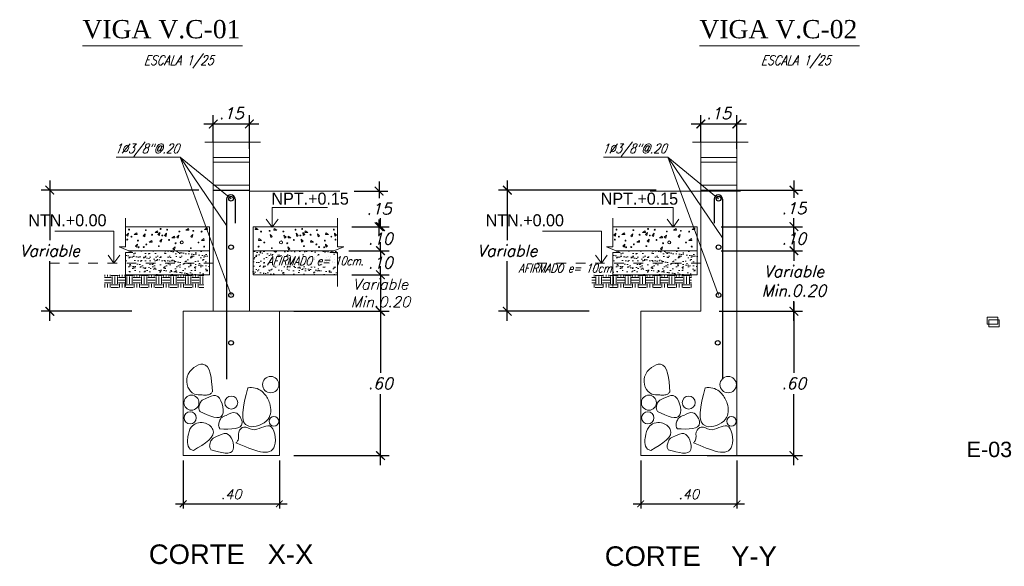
# Model space of a CAD drawing. Header units: metres. Extents: x -11 to 490, y -19 to 215.
# Tile 21 of 73: x 9.04 to 19.28, y 11.69 to 17.38. Entities that reach past the tile are written whole.
import ezdxf
from ezdxf.enums import TextEntityAlignment as Align

# ---------------------------------------------------------------- set-up
doc = ezdxf.new("R2010")
doc.units = ezdxf.units.M
doc.linetypes.add('CONTINUA', pattern=[0])
doc.linetypes.add('HIDDEN', pattern=[0.375, 0.25, -0.125])
for name, color, linetype in [('Cimentación Corte', 2, 'Continuous'), ('TEXTOS-CHICOS-03', 3, 'Continuous'), ('VIGAS', 2, 'Continuous'), ('VPORTS', 7, 'Continuous')]:
    doc.layers.add(name, color=color, linetype=linetype)
for name, color, linetype, lineweight in [('COTAS', 9, 'Continuous', 13), ('LAYER2', 1, 'Continuous', 20), ('MURO OK', 5, 'Continuous', 80), ('PLUMA1', 7, 'Continuous', 0), ('TEXTO', 14, 'Continuous', 40), ('Textos', 7, 'Continuous', 0)]:
    doc.layers.add(name, color=color, linetype=linetype, lineweight=lineweight)
doc.styles.add('ARIAL', font='arial.ttf', dxfattribs={"width": 0.95})
doc.styles.add('DUTCH801XBDBT', font='dutcheb.ttf')
doc.styles.add('S', font='romans.shx', dxfattribs={"oblique": 15})
doc.styles.add('STYLE5', font='romans.shx', dxfattribs={"width": 0.8})
doc.styles.add('TECHNICLIGHT', font='tel_____.pfb')
doc.dimstyles.new('1-25', dxfattribs={"dimtxt": 0.08, "dimasz": 0.09, "dimexe": 0.09, "dimexo": 0.15, "dimgap": 0.05, "dimtad": 1, "dimtih": 1, "dimtoh": 1, "dimlfac": 0.4, "dimzin": 4, "dimdsep": 46, "dimtxsty": 'S', "dimblk1": 'OBLIQUE', "dimblk2": 'OBLIQUE', "dimsah": 1, "dimcen": 0.06, "dimdle": 0.1, "dimclrd": 1, "dimclre": 1, "dimclrt": 3, "dimadec": 0, "dimazin": 0, "dimtfac": 1, "dimtix": 1, "dimtmove": 0, "dimatfit": 3, "dimldrblk": 'OBLIQUE', "dimfxl": 1, "dimtolj": 1, "dimtzin": 0, "dimarcsym": 0})
pattern_1 = [(0, (-413.602, -124.50083), (0.0762, 0.0762), [0.0762, -0.0762]), (0, (-413.602, -124.47226), (0.0762, 0.0762), [0.0762, -0.0762]), (0, (-413.602, -124.44368), (0.0762, 0.0762), [0.0762, -0.0762]), (90, (-413.59248, -124.43416), (-0.0762, 0.0762), [0.0762, -0.0762]), (90, (-413.5639, -124.43416), (-0.0762, 0.0762), [0.0762, -0.0762]), (90, (-413.53533, -124.43416), (-0.0762, 0.0762), [0.0762, -0.0762])]

# ---------------------------------------------------------------- blocks, each defined once
blk = doc.blocks.new('_ARCHTICK')
at = {"color": 0, "linetype": 'ByBlock', "const_width": 0.15}
blk.add_lwpolyline([(-0.5, -0.5), (0.5, 0.5)], dxfattribs=at)
blk = doc.blocks.new('*D448')
at = {"layer": 'COTAS', "color": 1, "lineweight": -2, "ltscale": 0.02, "transparency": 16777216}
for p, q in [((11.055, 16.106), (11.055, 16.384)), ((11.43, 16.036), (11.43, 16.384)), ((10.955, 16.294), (11.53, 16.294))]:
    blk.add_line(p, q, dxfattribs=at)
at = {"layer": 'Defpoints', "color": 0, "lineweight": 5, "ltscale": 0.02, "transparency": 16777216}
for p in [(11.43, 16.294), (11.055, 15.956), (11.43, 15.886)]:
    blk.add_point(p, dxfattribs=at)
at = {"layer": 'COTAS', "color": 1, "lineweight": -2, "ltscale": 0.02, "transparency": 16777216, "xscale": 0.09, "yscale": 0.09, "zscale": 0.09, "rotation": 180}
blk.add_blockref('_ARCHTICK', (11.055, 16.294), dxfattribs=at)
at = {"layer": 'COTAS', "color": 1, "lineweight": -2, "ltscale": 0.02, "transparency": 16777216, "xscale": 0.09, "yscale": 0.09, "zscale": 0.09}
blk.add_blockref('_ARCHTICK', (11.43, 16.294), dxfattribs=at)
at = {"layer": 'COTAS', "color": 3, "ltscale": 0.02, "transparency": 16777216, "insert": (11.242, 16.404), "char_height": 0.12, "attachment_point": 5, "style": 'S'}
blk.add_mtext('\\A1;.15', dxfattribs=at)
blk = doc.blocks.new('_Oblique')
at = {"color": 0, "linetype": 'ByBlock', "lineweight": -2}
blk.add_line((-0.5, -0.5), (0.5, 0.5), dxfattribs=at)
blk = doc.blocks.new('*D449')
at = {"layer": 'COTAS', "color": 1, "lineweight": -2, "ltscale": 0.02, "transparency": 16777216}
for p, q in [((10.742, 12.796), (10.742, 12.294)), ((11.742, 12.796), (11.742, 12.294)), ((10.662, 12.344), (11.822, 12.344))]:
    blk.add_line(p, q, dxfattribs=at)
at = {"layer": 'Defpoints', "color": 0, "lineweight": 5, "ltscale": 0.02, "transparency": 16777216}
for p in [(10.742, 12.846), (11.742, 12.846), (11.742, 12.344)]:
    blk.add_point(p, dxfattribs=at)
at = {"layer": 'COTAS', "color": 1, "lineweight": -2, "ltscale": 0.02, "transparency": 16777216, "xscale": 0.07, "yscale": 0.07, "zscale": 0.07, "rotation": 180}
blk.add_blockref('_ARCHTICK', (10.742, 12.344), dxfattribs=at)
at = {"layer": 'COTAS', "color": 1, "lineweight": -2, "ltscale": 0.02, "transparency": 16777216, "xscale": 0.07, "yscale": 0.07, "zscale": 0.07}
blk.add_blockref('_ARCHTICK', (11.742, 12.344), dxfattribs=at)
at = {"layer": 'COTAS', "color": 3, "ltscale": 0.02, "transparency": 16777216, "insert": (11.242, 12.444), "char_height": 0.1, "attachment_point": 5, "style": 'S'}
blk.add_mtext('\\A1;.40', dxfattribs=at)
blk = doc.blocks.new('*D450')
at = {"layer": 'COTAS', "color": 1, "lineweight": -2, "ltscale": 0.02, "transparency": 16777216}
for p, q in [((9.355, 15.706), (9.355, 15.086)), ((10.905, 15.606), (9.265, 15.606)), ((9.355, 14.246), (9.355, 14.866)), ((10.208, 14.346), (9.265, 14.346))]:
    blk.add_line(p, q, dxfattribs=at)
at = {"layer": 'Defpoints', "color": 0, "lineweight": 5, "ltscale": 0.02, "transparency": 16777216}
for p in [(11.055, 15.606), (9.355, 14.346), (10.358, 14.346)]:
    blk.add_point(p, dxfattribs=at)
at = {"layer": 'COTAS', "color": 1, "lineweight": -2, "ltscale": 0.02, "transparency": 16777216, "xscale": 0.09, "yscale": 0.09, "zscale": 0.09}
for p, rotation in [((9.355, 15.606), 90), ((9.355, 14.346), 270)]:
    blk.add_blockref('_ARCHTICK', p, dxfattribs=dict(at, rotation=rotation))
at = {"layer": 'COTAS', "color": 3, "ltscale": 0.02, "transparency": 16777216, "insert": (9.355, 14.976), "char_height": 0.12, "attachment_point": 5, "style": 'S'}
blk.add_mtext('\\A1;Variable', dxfattribs=at)
blk = doc.blocks.new('*D472')
at = {"layer": 'COTAS', "color": 1, "lineweight": -2, "ltscale": 0.02, "transparency": 16777216}
for p, q in [((12.778, 15.696), (12.778, 15.521)), ((12.519, 15.596), (12.868, 15.596)), ((12.778, 15.126), (12.778, 15.301)), ((12.495, 15.226), (12.868, 15.226))]:
    blk.add_line(p, q, dxfattribs=at)
at = {"layer": 'Defpoints', "color": 0, "lineweight": 5, "ltscale": 0.02, "transparency": 16777216}
for p in [(12.369, 15.596), (12.345, 15.226), (12.778, 15.226)]:
    blk.add_point(p, dxfattribs=at)
at = {"layer": 'COTAS', "color": 1, "lineweight": -2, "ltscale": 0.02, "transparency": 16777216, "xscale": 0.09, "yscale": 0.09, "zscale": 0.09}
for p, rotation in [((12.778, 15.596), 90), ((12.778, 15.226), 270)]:
    blk.add_blockref('_ARCHTICK', p, dxfattribs=dict(at, rotation=rotation))
at = {"layer": 'COTAS', "color": 3, "ltscale": 0.02, "transparency": 16777216, "insert": (12.778, 15.411), "char_height": 0.12, "attachment_point": 5, "style": 'S'}
blk.add_mtext('\\A1;.15', dxfattribs=at)
blk = doc.blocks.new('*D473')
at = {"layer": 'COTAS', "color": 1, "lineweight": -2, "ltscale": 0.02, "transparency": 16777216}
for p, q in [((12.793, 15.226), (12.793, 15.316)), ((12.495, 15.226), (12.883, 15.226)), ((12.793, 15.226), (12.793, 15.211)), ((12.463, 14.976), (12.883, 14.976)), ((12.793, 14.976), (12.793, 14.991)), ((12.793, 14.976), (12.793, 14.886))]:
    blk.add_line(p, q, dxfattribs=at)
at = {"layer": 'Defpoints', "color": 0, "lineweight": 5, "ltscale": 0.02, "transparency": 16777216}
for p in [(12.345, 15.226), (12.313, 14.976), (12.793, 14.976)]:
    blk.add_point(p, dxfattribs=at)
at = {"layer": 'COTAS', "color": 1, "lineweight": -2, "ltscale": 0.02, "transparency": 16777216, "xscale": 0.09, "yscale": 0.09, "zscale": 0.09}
for p, rotation in [((12.793, 15.226), 270), ((12.793, 14.976), 90)]:
    blk.add_blockref('_ARCHTICK', p, dxfattribs=dict(at, rotation=rotation))
at = {"layer": 'COTAS', "color": 3, "ltscale": 0.02, "transparency": 16777216, "insert": (12.793, 15.101), "char_height": 0.12, "attachment_point": 5, "style": 'S'}
blk.add_mtext('\\A1;.10', dxfattribs=at)
blk = doc.blocks.new('*D474')
at = {"layer": 'COTAS', "color": 1, "lineweight": -2, "ltscale": 0.02, "transparency": 16777216}
for p, q in [((12.793, 14.976), (12.793, 15.066)), ((12.463, 14.976), (12.883, 14.976)), ((12.793, 14.976), (12.793, 14.961)), ((12.793, 14.726), (12.793, 14.741)), ((12.495, 14.726), (12.883, 14.726)), ((12.793, 14.726), (12.793, 14.636))]:
    blk.add_line(p, q, dxfattribs=at)
at = {"layer": 'Defpoints', "color": 0, "lineweight": 5, "ltscale": 0.02, "transparency": 16777216}
for p in [(12.313, 14.976), (12.345, 14.726), (12.793, 14.726)]:
    blk.add_point(p, dxfattribs=at)
at = {"layer": 'COTAS', "color": 1, "lineweight": -2, "ltscale": 0.02, "transparency": 16777216, "xscale": 0.09, "yscale": 0.09, "zscale": 0.09}
for p, rotation in [((12.793, 14.976), 270), ((12.793, 14.726), 90)]:
    blk.add_blockref('_ARCHTICK', p, dxfattribs=dict(at, rotation=rotation))
at = {"layer": 'COTAS', "color": 3, "ltscale": 0.02, "transparency": 16777216, "insert": (12.793, 14.851), "char_height": 0.12, "attachment_point": 5, "style": 'S'}
blk.add_mtext('\\A1;.10', dxfattribs=at)
blk = doc.blocks.new('*D475')
at = {"layer": 'COTAS', "color": 1, "lineweight": -2, "ltscale": 0.02, "transparency": 16777216}
for p, q in [((12.793, 14.726), (12.793, 14.816)), ((12.495, 14.726), (12.883, 14.726)), ((12.793, 14.726), (12.793, 14.346)), ((11.892, 14.346), (12.883, 14.346)), ((12.793, 14.346), (12.793, 14.256))]:
    blk.add_line(p, q, dxfattribs=at)
at = {"layer": 'Defpoints', "color": 0, "lineweight": 5, "ltscale": 0.02, "transparency": 16777216}
for p in [(12.345, 14.726), (11.742, 14.346), (12.793, 14.346)]:
    blk.add_point(p, dxfattribs=at)
at = {"layer": 'COTAS', "color": 1, "lineweight": -2, "ltscale": 0.02, "transparency": 16777216, "xscale": 0.09, "yscale": 0.09, "zscale": 0.09}
for p, rotation in [((12.793, 14.726), 270), ((12.793, 14.346), 90)]:
    blk.add_blockref('_ARCHTICK', p, dxfattribs=dict(at, rotation=rotation))
at = {"layer": 'COTAS', "color": 3, "ltscale": 0.02, "transparency": 16777216, "insert": (12.793, 14.536), "char_height": 0.11, "attachment_point": 5, "style": 'S'}
blk.add_mtext('\\A1;Variable\\PMin.0.20', dxfattribs=at)
blk = doc.blocks.new('*D447')
at = {"layer": 'COTAS', "color": 1, "lineweight": -2, "ltscale": 0.02, "transparency": 16777216}
for p, q in [((12.793, 14.446), (12.793, 13.706)), ((12.017, 14.346), (12.883, 14.346)), ((12.793, 12.746), (12.793, 13.486)), ((11.892, 12.846), (12.883, 12.846))]:
    blk.add_line(p, q, dxfattribs=at)
at = {"layer": 'Defpoints', "color": 0, "lineweight": 5, "ltscale": 0.02, "transparency": 16777216}
for p in [(11.867, 14.346), (11.742, 12.846), (12.793, 12.846)]:
    blk.add_point(p, dxfattribs=at)
at = {"layer": 'COTAS', "color": 1, "lineweight": -2, "ltscale": 0.02, "transparency": 16777216, "xscale": 0.09, "yscale": 0.09, "zscale": 0.09}
for p, rotation in [((12.793, 14.346), 90), ((12.793, 12.846), 270)]:
    blk.add_blockref('_ARCHTICK', p, dxfattribs=dict(at, rotation=rotation))
at = {"layer": 'COTAS', "color": 3, "ltscale": 0.02, "transparency": 16777216, "insert": (12.793, 13.596), "char_height": 0.12, "attachment_point": 5, "style": 'S'}
blk.add_mtext('\\A1;.60', dxfattribs=at)
blk = doc.blocks.new('*D440')
at = {"layer": 'COTAS', "color": 1, "lineweight": -2, "ltscale": 0.02, "transparency": 16777216}
for p, q in [((16.123, 16.106), (16.123, 16.384)), ((16.498, 16.036), (16.498, 16.384)), ((16.023, 16.294), (16.598, 16.294))]:
    blk.add_line(p, q, dxfattribs=at)
at = {"layer": 'Defpoints', "color": 0, "lineweight": 5, "ltscale": 0.02, "transparency": 16777216}
for p in [(16.498, 16.294), (16.123, 15.956), (16.498, 15.886)]:
    blk.add_point(p, dxfattribs=at)
at = {"layer": 'COTAS', "color": 1, "lineweight": -2, "ltscale": 0.02, "transparency": 16777216, "xscale": 0.09, "yscale": 0.09, "zscale": 0.09, "rotation": 180}
blk.add_blockref('_ARCHTICK', (16.123, 16.294), dxfattribs=at)
at = {"layer": 'COTAS', "color": 1, "lineweight": -2, "ltscale": 0.02, "transparency": 16777216, "xscale": 0.09, "yscale": 0.09, "zscale": 0.09}
blk.add_blockref('_ARCHTICK', (16.498, 16.294), dxfattribs=at)
at = {"layer": 'COTAS', "color": 3, "ltscale": 0.02, "transparency": 16777216, "insert": (16.31, 16.404), "char_height": 0.12, "attachment_point": 5, "style": 'S'}
blk.add_mtext('\\A1;.15', dxfattribs=at)
blk = doc.blocks.new('*D441')
at = {"layer": 'COTAS', "color": 1, "lineweight": -2, "ltscale": 0.02, "transparency": 16777216}
for p, q in [((15.498, 12.796), (15.498, 12.294)), ((16.498, 12.796), (16.498, 12.294)), ((15.418, 12.344), (16.578, 12.344))]:
    blk.add_line(p, q, dxfattribs=at)
at = {"layer": 'Defpoints', "color": 0, "lineweight": 5, "ltscale": 0.02, "transparency": 16777216}
for p in [(15.498, 12.846), (16.498, 12.846), (16.498, 12.344)]:
    blk.add_point(p, dxfattribs=at)
at = {"layer": 'COTAS', "color": 1, "lineweight": -2, "ltscale": 0.02, "transparency": 16777216, "xscale": 0.07, "yscale": 0.07, "zscale": 0.07, "rotation": 180}
blk.add_blockref('_ARCHTICK', (15.498, 12.344), dxfattribs=at)
at = {"layer": 'COTAS', "color": 1, "lineweight": -2, "ltscale": 0.02, "transparency": 16777216, "xscale": 0.07, "yscale": 0.07, "zscale": 0.07}
blk.add_blockref('_ARCHTICK', (16.498, 12.344), dxfattribs=at)
at = {"layer": 'COTAS', "color": 3, "ltscale": 0.02, "transparency": 16777216, "insert": (15.998, 12.444), "char_height": 0.1, "attachment_point": 5, "style": 'S'}
blk.add_mtext('\\A1;.40', dxfattribs=at)
blk = doc.blocks.new('*D442')
at = {"layer": 'COTAS', "color": 1, "lineweight": -2, "ltscale": 0.02, "transparency": 16777216}
for p, q in [((14.111, 15.706), (14.111, 15.086)), ((15.66, 15.606), (14.021, 15.606)), ((14.111, 14.246), (14.111, 14.866)), ((14.963, 14.346), (14.021, 14.346))]:
    blk.add_line(p, q, dxfattribs=at)
at = {"layer": 'Defpoints', "color": 0, "lineweight": 5, "ltscale": 0.02, "transparency": 16777216}
for p in [(15.81, 15.606), (14.111, 14.346), (15.113, 14.346)]:
    blk.add_point(p, dxfattribs=at)
at = {"layer": 'COTAS', "color": 1, "lineweight": -2, "ltscale": 0.02, "transparency": 16777216, "xscale": 0.09, "yscale": 0.09, "zscale": 0.09}
for p, rotation in [((14.111, 15.606), 90), ((14.111, 14.346), 270)]:
    blk.add_blockref('_ARCHTICK', p, dxfattribs=dict(at, rotation=rotation))
at = {"layer": 'COTAS', "color": 3, "ltscale": 0.02, "transparency": 16777216, "insert": (14.111, 14.976), "char_height": 0.12, "attachment_point": 5, "style": 'S'}
blk.add_mtext('\\A1;Variable', dxfattribs=at)
blk = doc.blocks.new('*D443')
at = {"layer": 'COTAS', "color": 1, "lineweight": -2, "ltscale": 0.02, "transparency": 16777216}
for p, q in [((17.091, 14.446), (17.091, 13.706)), ((16.315, 14.346), (17.181, 14.346)), ((17.091, 12.746), (17.091, 13.486)), ((16.19, 12.846), (17.181, 12.846))]:
    blk.add_line(p, q, dxfattribs=at)
at = {"layer": 'Defpoints', "color": 0, "lineweight": 5, "ltscale": 0.02, "transparency": 16777216}
for p in [(16.165, 14.346), (16.04, 12.846), (17.091, 12.846)]:
    blk.add_point(p, dxfattribs=at)
at = {"layer": 'COTAS', "color": 1, "lineweight": -2, "ltscale": 0.02, "transparency": 16777216, "xscale": 0.09, "yscale": 0.09, "zscale": 0.09}
for p, rotation in [((17.091, 14.346), 90), ((17.091, 12.846), 270)]:
    blk.add_blockref('_ARCHTICK', p, dxfattribs=dict(at, rotation=rotation))
at = {"layer": 'COTAS', "color": 3, "ltscale": 0.02, "transparency": 16777216, "insert": (17.091, 13.596), "char_height": 0.12, "attachment_point": 5, "style": 'S'}
blk.add_mtext('\\A1;.60', dxfattribs=at)
blk = doc.blocks.new('*D444')
at = {"layer": 'COTAS', "color": 1, "lineweight": -2, "ltscale": 0.02, "transparency": 16777216}
for p, q in [((17.091, 15.076), (17.091, 14.871)), ((16.648, 14.976), (17.181, 14.976)), ((17.091, 14.246), (17.091, 14.451)), ((16.648, 14.346), (17.181, 14.346))]:
    blk.add_line(p, q, dxfattribs=at)
at = {"layer": 'Defpoints', "color": 0, "lineweight": 5, "ltscale": 0.02, "transparency": 16777216}
for p in [(16.498, 14.976), (17.091, 14.976), (16.498, 14.346)]:
    blk.add_point(p, dxfattribs=at)
at = {"layer": 'COTAS', "color": 1, "lineweight": -2, "ltscale": 0.02, "transparency": 16777216, "xscale": 0.09, "yscale": 0.09, "zscale": 0.09}
for p, rotation in [((17.091, 14.976), 90), ((17.091, 14.346), 270)]:
    blk.add_blockref('_ARCHTICK', p, dxfattribs=dict(at, rotation=rotation))
at = {"layer": 'COTAS', "color": 3, "ltscale": 0.02, "transparency": 16777216, "insert": (17.091, 14.661), "char_height": 0.12, "attachment_point": 5, "style": 'S'}
blk.add_mtext('\\A1;Variable\\PMin.0.20', dxfattribs=at)
blk = doc.blocks.new('*D445')
at = {"layer": 'COTAS', "color": 1, "lineweight": -2, "ltscale": 0.02, "transparency": 16777216}
for p, q in [((17.091, 15.226), (17.091, 15.316)), ((16.986, 15.226), (17.181, 15.226)), ((17.091, 15.226), (17.091, 15.211)), ((16.335, 14.976), (17.181, 14.976)), ((17.091, 14.976), (17.091, 14.991)), ((17.091, 14.976), (17.091, 14.886))]:
    blk.add_line(p, q, dxfattribs=at)
at = {"layer": 'Defpoints', "color": 0, "lineweight": 5, "ltscale": 0.02, "transparency": 16777216}
for p in [(16.836, 15.226), (17.091, 15.226), (16.185, 14.976)]:
    blk.add_point(p, dxfattribs=at)
at = {"layer": 'COTAS', "color": 1, "lineweight": -2, "ltscale": 0.02, "transparency": 16777216, "xscale": 0.09, "yscale": 0.09, "zscale": 0.09}
for p, rotation in [((17.091, 15.226), 270), ((17.091, 14.976), 90)]:
    blk.add_blockref('_ARCHTICK', p, dxfattribs=dict(at, rotation=rotation))
at = {"layer": 'COTAS', "color": 3, "ltscale": 0.02, "transparency": 16777216, "insert": (17.091, 15.101), "char_height": 0.12, "attachment_point": 5, "style": 'S'}
blk.add_mtext('\\A1;.10', dxfattribs=at)
blk = doc.blocks.new('*D446')
at = {"layer": 'COTAS', "color": 1, "lineweight": -2, "ltscale": 0.02, "transparency": 16777216}
for p, q in [((17.091, 15.706), (17.091, 15.526)), ((16.335, 15.606), (17.181, 15.606)), ((17.091, 15.126), (17.091, 15.306)), ((16.335, 15.226), (17.181, 15.226))]:
    blk.add_line(p, q, dxfattribs=at)
at = {"layer": 'Defpoints', "color": 0, "lineweight": 5, "ltscale": 0.02, "transparency": 16777216}
for p in [(16.185, 15.606), (17.091, 15.606), (16.185, 15.226)]:
    blk.add_point(p, dxfattribs=at)
at = {"layer": 'COTAS', "color": 1, "lineweight": -2, "ltscale": 0.02, "transparency": 16777216, "xscale": 0.09, "yscale": 0.09, "zscale": 0.09}
for p, rotation in [((17.091, 15.606), 90), ((17.091, 15.226), 270)]:
    blk.add_blockref('_ARCHTICK', p, dxfattribs=dict(at, rotation=rotation))
at = {"layer": 'COTAS', "color": 3, "ltscale": 0.02, "transparency": 16777216, "insert": (17.091, 15.416), "char_height": 0.12, "attachment_point": 5, "style": 'S'}
blk.add_mtext('\\A1;.15', dxfattribs=at)

msp = doc.modelspace()

# ---------------------------------------------------------------- hatches: boundary and pattern name
at = {"layer": 'LAYER2', "linetype": 'Continuous', "ltscale": 0.02}
h = msp.add_hatch(dxfattribs=at)
h.set_pattern_fill('AR-SAND', color=2, scale=0.04, style=0)
h.set_pattern_definition([(142.5, (1065.33686, -11943.877927), (0.00251973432, 0.07707295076), [0, -0.0608, 0, -0.068, 0, -0.065]), (172.5, (1065.33686, -11943.87793), (-0.0707910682, 0.1128858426), [0, -0.0328, 0, -0.0548, 0, -0.021]), (212.5, (1065.38606, -11943.87793), (-0.12456567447, 0.00022636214), [0, -0.02, 0, -0.072, 0, -0.094]), (222.5, (1065.38606, -11943.87793), (-0.1202450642, 0.0351070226), [0, -0.01, 0, -0.0472, 0, -0.054])])
h.paths.add_polyline_path([(10.141, 14.976), (10.141, 14.726), (11.016, 14.726), (11.016, 14.976)])
h = msp.add_hatch(dxfattribs=at)
h.set_pattern_fill('AR-SAND', color=2, scale=0.04, style=0)
h.set_pattern_definition([(142.5, (1065.3648, -11943.877927), (0.00251973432, 0.07707295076), [0, -0.0608, 0, -0.068, 0, -0.065]), (172.5, (1065.3648, -11943.87793), (-0.0707910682, 0.1128858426), [0, -0.0328, 0, -0.0548, 0, -0.021]), (212.5, (1065.414, -11943.87793), (-0.12456567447, 0.00022636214), [0, -0.02, 0, -0.072, 0, -0.094]), (222.5, (1065.414, -11943.87793), (-0.1202450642, 0.0351070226), [0, -0.01, 0, -0.0472, 0, -0.054])])
h.paths.add_polyline_path([(12.345, 14.976), (12.345, 14.726), (11.47, 14.726), (11.47, 14.976)])
h = msp.add_hatch(dxfattribs=at)
h.set_pattern_fill('AR-SAND', color=2, scale=0.04, style=0)
h.set_pattern_definition([(142.5, (1070.40467, -11943.877927), (0.00251973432, 0.07707295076), [0, -0.0608, 0, -0.068, 0, -0.065]), (172.5, (1070.40467, -11943.87793), (-0.0707910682, 0.1128858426), [0, -0.0328, 0, -0.0548, 0, -0.021]), (212.5, (1070.45387, -11943.87793), (-0.12456567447, 0.00022636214), [0, -0.02, 0, -0.072, 0, -0.094]), (222.5, (1070.45387, -11943.87793), (-0.1202450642, 0.0351070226), [0, -0.01, 0, -0.0472, 0, -0.054])])
h.paths.add_polyline_path([(15.209, 14.976), (15.209, 14.726), (16.084, 14.726), (16.084, 14.976)])
at = {"layer": 'VPORTS', "linetype": 'CONTINUA', "lineweight": 5}
h = msp.add_hatch(dxfattribs=at)
h.set_pattern_fill('EARTH', color=251, scale=0.012, style=0)
h.set_pattern_definition(pattern_1)
h.paths.add_polyline_path([(10.958, 14.726), (9.923, 14.726), (9.923, 14.592), (10.958, 14.592)])
h = msp.add_hatch(dxfattribs=at)
h.set_pattern_fill('EARTH', color=251, scale=0.012, style=0)
h.set_pattern_definition(pattern_1)
h.paths.add_polyline_path([(16.026, 14.726), (14.99, 14.726), (14.99, 14.592), (16.026, 14.592)])

# ---------------------------------------------------------------- linework, layer by layer
at = {"color": 3}
for p, q in [((11.055, 15.606), (11.43, 15.606)), ((16.123, 15.606), (16.498, 15.606))]:
    msp.add_line(p, q, dxfattribs=at)
at = {"color": 8, "linetype": 'Continuous', "lineweight": 5}
for p, q in [((10.991, 15.215), (10.994, 15.197)), ((11.495, 15.215), (11.492, 15.197))]:
    msp.add_line(p, q, dxfattribs=at)
at = {"layer": 'Cimentación Corte', "color": 1, "linetype": 'Continuous', "lineweight": 5}
for p, q in [((10.968, 16.105), (11.547, 16.105)), ((16.036, 16.105), (16.615, 16.105))]:
    msp.add_line(p, q, dxfattribs=at)
at = {"layer": 'Cimentación Corte', "color": 9, "linetype": 'Continuous', "lineweight": 9}
for p, q in [((11.055, 15.596), (11.055, 16.105)), ((11.43, 15.596), (11.43, 16.105)), ((16.123, 15.596), (16.123, 16.105)), ((16.498, 15.596), (16.498, 16.105)), ((11.055, 15.946), (11.43, 15.946)), ((11.055, 15.896), (11.43, 15.896)), ((16.123, 15.946), (16.498, 15.946)), ((16.123, 15.896), (16.498, 15.896)), ((11.055, 15.656), (11.43, 15.656)), ((16.123, 15.656), (16.498, 15.656))]:
    msp.add_line(p, q, dxfattribs=at)
at = {"layer": 'Cimentación Corte', "color": 8, "linetype": 'Continuous', "lineweight": 5}
for p, q in [((10.712, 15.949), (10.044, 15.949)), ((10.712, 15.949), (11.24, 15.517)), ((10.712, 15.949), (11.24, 14.515)), ((10.712, 15.949), (11.193, 15.238)), ((15.78, 15.949), (15.112, 15.949)), ((15.78, 15.949), (16.307, 15.517)), ((15.78, 15.949), (16.307, 14.515)), ((15.78, 15.949), (16.349, 15.109)), ((11.667, 15.22), (11.667, 15.424)), ((12.242, 15.424), (11.667, 15.424)), ((15.835, 15.424), (15.26, 15.424)), ((15.834, 15.22), (15.834, 15.424)), ((9.408, 15.178), (10.022, 15.178)), ((10.022, 14.846), (10.022, 15.178)), ((10.152, 15.138), (10.173, 15.159)), ((10.173, 15.159), (10.167, 15.127)), ((10.965, 15.197), (10.991, 15.215)), ((10.994, 15.197), (10.965, 15.197)), ((11.492, 15.197), (11.522, 15.197)), ((11.522, 15.197), (11.495, 15.215)), ((12.335, 15.138), (12.314, 15.159)), ((12.314, 15.159), (12.32, 15.127)), ((14.476, 15.178), (15.09, 15.178)), ((15.09, 14.846), (15.09, 15.178)), ((15.219, 15.138), (15.241, 15.159)), ((15.241, 15.159), (15.235, 15.127)), ((15.302, 15.144), (15.329, 15.162)), ((10.167, 15.127), (10.152, 15.138)), ((12.32, 15.127), (12.335, 15.138)), ((15.235, 15.127), (15.219, 15.138)), ((15.332, 15.144), (15.302, 15.144)), ((10.26, 15.012), (10.245, 15.023)), ((11.836, 14.986), (11.851, 14.996))]:
    msp.add_line(p, q, dxfattribs=at)
at = {"layer": 'Cimentación Corte', "color": 3, "lineweight": 18}
for p, q in [((11.055, 14.346), (11.055, 15.596)), ((11.43, 14.346), (11.43, 15.596)), ((16.123, 14.346), (16.123, 15.596)), ((16.498, 14.346), (16.498, 15.596))]:
    msp.add_line(p, q, dxfattribs=at)
at = {"layer": 'Cimentación Corte', "color": 5}
for p, q in [((11.193, 15.512), (11.193, 13.642)), ((11.193, 15.512), (11.193, 15.262)), ((11.281, 15.512), (11.281, 15.262)), ((16.261, 15.512), (16.261, 15.262)), ((16.349, 15.512), (16.349, 13.642)), ((16.349, 15.512), (16.349, 15.262))]:
    msp.add_line(p, q, dxfattribs=at)
at = {"layer": 'Cimentación Corte', "color": 3, "linetype": 'Continuous', "lineweight": 5}
for p, q in [((11.667, 15.22), (11.606, 15.304)), ((11.667, 15.22), (11.728, 15.304)), ((15.834, 15.22), (15.773, 15.304)), ((15.834, 15.22), (15.895, 15.304)), ((10.022, 14.846), (9.962, 14.929)), ((10.022, 14.846), (10.083, 14.929)), ((15.09, 14.846), (15.029, 14.929)), ((15.09, 14.846), (15.151, 14.929))]:
    msp.add_line(p, q, dxfattribs=at)
at = {"layer": 'Cimentación Corte', "color": 3, "lineweight": 18}
msp.add_lwpolyline([(10.742, 14.346), (11.742, 14.346), (11.742, 12.846), (10.742, 12.846)], close=True, dxfattribs=at)
msp.add_lwpolyline([(16.498, 14.346), (16.498, 12.846), (15.498, 12.846), (15.498, 14.346), (16.123, 14.346)], dxfattribs=at)
at = {"layer": 'Cimentación Corte', "color": 2, "linetype": 'Continuous', "lineweight": 5}
for points in [[(19.1, 14.285), (19.209, 14.285), (19.209, 14.213), (19.1, 14.213)], [(19.117, 14.258), (19.226, 14.258), (19.226, 14.186), (19.117, 14.186)]]:
    msp.add_lwpolyline(points, close=True, dxfattribs=at)
at = {"layer": 'Cimentación Corte', "color": 4}
for centre in [(11.24, 15.517), (16.307, 15.517), (11.24, 15.013), (16.307, 15.013), (11.24, 14.515), (16.307, 14.515), (11.24, 14.018), (16.299, 14.018)]:
    msp.add_circle(centre, 0.0242, dxfattribs=at)
at = {"layer": 'Cimentación Corte', "color": 8, "linetype": 'Continuous', "lineweight": 5}
for centre, radius in [((10.179, 15.196), 0.00467), ((10.507, 15.203), 0.00467), ((10.934, 15.175), 0.00467), ((11.979, 15.203), 0.00467), ((12.308, 15.196), 0.00467), ((15.246, 15.196), 0.00467), ((10.161, 15.092), 0.00467), ((10.204, 15.122), 0.00467), ((12.325, 15.092), 0.00467), ((15.229, 15.092), 0.00467), ((15.272, 15.122), 0.00467), ((10.279, 15.012), 0.00467), ((10.332, 15.014), 0.00467), ((10.489, 15.023), 0.00467), ((11.664, 15.003), 0.00467), ((15.89, 15.003), 0.00467), ((16.028, 15.019), 0.00467), ((11.652, 13.584), 0.0853), ((16.407, 13.584), 0.0853), ((10.828, 13.396), 0.078), ((11.242, 13.397), 0.0674), ((15.583, 13.396), 0.078), ((15.997, 13.397), 0.0674), ((10.815, 13.239), 0.0634), ((11.686, 13.202), 0.0491), ((15.571, 13.239), 0.0634), ((16.441, 13.202), 0.0491)]:
    msp.add_circle(centre, radius, dxfattribs=at)
at = {"layer": 'Cimentación Corte', "color": 5}
for centre in [(11.237, 15.512), (16.305, 15.512)]:
    msp.add_arc(centre, 0.0437, 0, 180, dxfattribs=at)
at = {"layer": 'Cimentación Corte', "color": 8, "linetype": 'Continuous', "lineweight": 5}
for points, start_tangent in [([(11.046, 13.508), (10.948, 13.796), (10.784, 13.666), (10.858, 13.486), (10.941, 13.476), (10.985, 13.475), (11.024, 13.486), (11.044, 13.508)], (0.979913, 0.199427)), ([(15.801, 13.508), (15.703, 13.796), (15.539, 13.666), (15.613, 13.486), (15.696, 13.476), (15.74, 13.475), (15.779, 13.486), (15.8, 13.508)], (0.979913, 0.199427)), ([(11.413, 13.552), (11.424, 13.15), (11.625, 13.225), (11.642, 13.386), (11.585, 13.489), (11.528, 13.534), (11.452, 13.553), (11.415, 13.55)], (-0.902185, 0.431349)), ([(16.168, 13.552), (16.18, 13.15), (16.381, 13.225), (16.397, 13.386), (16.34, 13.489), (16.283, 13.534), (16.208, 13.553), (16.171, 13.55)], (-0.902185, 0.431349)), ([(10.916, 13.303), (11.15, 13.268), (11.079, 13.471), (10.985, 13.443), (10.93, 13.413), (10.911, 13.373), (10.905, 13.332), (10.917, 13.305)], (-0.22053, -0.97538)), ([(15.672, 13.303), (15.905, 13.268), (15.835, 13.471), (15.74, 13.443), (15.686, 13.413), (15.666, 13.373), (15.661, 13.332), (15.672, 13.305)], (-0.22053, -0.97538)), ([(11.121, 13.124), (11.355, 13.185), (11.284, 13.292), (11.19, 13.264), (11.135, 13.234), (11.116, 13.194), (11.111, 13.153), (11.122, 13.126)], (-0.22053, -0.97538)), ([(15.877, 13.124), (16.11, 13.185), (16.04, 13.292), (15.945, 13.264), (15.891, 13.234), (15.871, 13.194), (15.866, 13.153), (15.877, 13.126)], (-0.22053, -0.97538)), ([(10.848, 12.899), (11.051, 13.117), (10.957, 13.188), (10.826, 13.141), (10.792, 13.044), (10.787, 12.981), (10.815, 12.913), (10.848, 12.899)], (0.198913, -0.980017)), ([(11.291, 12.978), (11.692, 12.947), (11.639, 13.155), (11.462, 13.116), (11.372, 13.143), (11.321, 13.091), (11.312, 13.005), (11.293, 12.981)], (-0.524425, -0.851457)), ([(15.603, 12.899), (15.806, 13.117), (15.713, 13.188), (15.581, 13.141), (15.547, 13.044), (15.542, 12.981), (15.57, 12.913), (15.603, 12.899)], (0.198913, -0.980017)), ([(16.047, 12.978), (16.447, 12.947), (16.394, 13.155), (16.217, 13.116), (16.128, 13.143), (16.076, 13.091), (16.067, 13.005), (16.048, 12.981)], (-0.524425, -0.851457)), ([(11.029, 12.907), (11.263, 12.908), (11.192, 13.075), (11.097, 13.046), (11.043, 13.016), (11.023, 12.976), (11.018, 12.936), (11.029, 12.908)], (-0.22053, -0.97538)), ([(15.784, 12.907), (16.019, 12.908), (15.947, 13.075), (15.852, 13.046), (15.798, 13.016), (15.779, 12.976), (15.773, 12.936), (15.784, 12.908)], (-0.22053, -0.97538))]:
    msp.add_spline(points, degree=3, dxfattribs=dict(at, start_tangent=start_tangent))
at = {"layer": 'MURO OK', "color": 250, "linetype": 'Continuous', "lineweight": 5}
for p, q in [((11.43, 15.596), (12.369, 15.596)), ((15.597, 15.596), (16.536, 15.596))]:
    msp.add_line(p, q, dxfattribs=at)
at = {"layer": 'MURO OK', "color": 9, "linetype": 'Continuous', "lineweight": 5}
for p, q in [((11.016, 15.226), (10.141, 15.226)), ((11.016, 14.726), (11.016, 15.226)), ((11.47, 15.226), (12.345, 15.226)), ((11.47, 14.726), (11.47, 15.226)), ((16.084, 15.226), (15.209, 15.226)), ((16.084, 14.726), (16.084, 15.226)), ((11.016, 14.976), (10.173, 14.976)), ((11.47, 14.976), (12.313, 14.976)), ((16.084, 14.976), (15.241, 14.976)), ((10.141, 14.726), (11.016, 14.726)), ((12.345, 14.726), (11.47, 14.726)), ((15.209, 14.726), (16.084, 14.726)), ((12.345, 14.346), (11.47, 14.346))]:
    msp.add_line(p, q, dxfattribs=at)
at = {"layer": 'MURO OK', "color": 1, "linetype": 'Continuous', "lineweight": 5}
for points in [[(10.141, 15.315), (10.141, 15.015), (10.075, 15.015), (10.218, 14.958), (10.141, 14.958), (10.141, 14.605)], [(12.345, 15.315), (12.345, 15.015), (12.412, 15.015), (12.268, 14.958), (12.345, 14.958), (12.345, 14.605)], [(15.209, 15.315), (15.209, 15.015), (15.143, 15.015), (15.286, 14.958), (15.209, 14.958), (15.209, 14.605)]]:
    msp.add_lwpolyline(points, dxfattribs=at)
at = {"layer": 'VIGAS', "color": 152, "linetype": 'Continuous', "lineweight": 5}
for p, q in [((9.695, 17.105), (11.359, 17.105)), ((16.109, 17.105), (17.773, 17.105))]:
    msp.add_line(p, q, dxfattribs=at)
at = {"layer": 'VPORTS', "color": 251, "linetype": 'CONTINUA', "lineweight": 5}
for p, q in [((10.234, 15.144), (10.261, 15.162)), ((10.261, 15.162), (10.264, 15.144)), ((10.327, 15.132), (10.348, 15.153)), ((10.348, 15.153), (10.342, 15.121)), ((10.45, 15.164), (10.476, 15.182)), ((10.479, 15.164), (10.45, 15.164)), ((10.476, 15.182), (10.479, 15.164)), ((10.48, 15.145), (10.501, 15.166)), ((10.501, 15.166), (10.495, 15.134)), ((10.549, 15.136), (10.57, 15.157)), ((10.57, 15.157), (10.564, 15.125)), ((10.771, 15.188), (10.798, 15.206)), ((10.801, 15.188), (10.771, 15.188)), ((10.798, 15.206), (10.801, 15.188)), ((11.688, 15.206), (11.685, 15.188)), ((11.685, 15.188), (11.715, 15.188)), ((11.715, 15.188), (11.688, 15.206)), ((11.937, 15.136), (11.916, 15.157)), ((11.916, 15.157), (11.922, 15.125)), ((12.006, 15.145), (11.985, 15.166)), ((11.985, 15.166), (11.991, 15.134)), ((12.01, 15.182), (12.007, 15.164)), ((12.007, 15.164), (12.037, 15.164)), ((12.037, 15.164), (12.01, 15.182)), ((12.159, 15.132), (12.138, 15.153)), ((12.138, 15.153), (12.144, 15.121)), ((12.225, 15.162), (12.222, 15.144)), ((12.252, 15.144), (12.225, 15.162)), ((15.329, 15.162), (15.332, 15.144)), ((15.395, 15.132), (15.416, 15.153)), ((15.416, 15.153), (15.41, 15.121)), ((15.517, 15.164), (15.544, 15.182)), ((15.547, 15.164), (15.517, 15.164)), ((15.544, 15.182), (15.547, 15.164)), ((15.548, 15.145), (15.569, 15.166)), ((15.569, 15.166), (15.563, 15.134)), ((15.617, 15.136), (15.638, 15.157)), ((15.638, 15.157), (15.632, 15.125)), ((15.839, 15.188), (15.866, 15.206)), ((15.869, 15.188), (15.839, 15.188)), ((15.866, 15.206), (15.869, 15.188)), ((16.032, 15.197), (16.059, 15.215)), ((16.062, 15.197), (16.032, 15.197)), ((16.059, 15.215), (16.062, 15.197)), ((10.264, 15.144), (10.234, 15.144)), ((10.342, 15.121), (10.327, 15.132)), ((10.39, 15.064), (10.416, 15.082)), ((10.42, 15.064), (10.39, 15.064)), ((10.416, 15.082), (10.42, 15.064)), ((10.495, 15.134), (10.48, 15.145)), ((10.498, 15.076), (10.519, 15.097)), ((10.513, 15.065), (10.498, 15.076)), ((10.519, 15.097), (10.513, 15.065)), ((10.564, 15.125), (10.549, 15.136)), ((10.625, 15.11), (10.652, 15.129)), ((10.655, 15.11), (10.625, 15.11)), ((10.652, 15.129), (10.655, 15.11)), ((10.676, 15.118), (10.697, 15.139)), ((10.691, 15.108), (10.676, 15.118)), ((10.697, 15.139), (10.691, 15.108)), ((10.82, 15.125), (10.841, 15.146)), ((10.835, 15.114), (10.82, 15.125)), ((10.841, 15.146), (10.835, 15.114)), ((10.931, 15.084), (10.958, 15.102)), ((10.961, 15.084), (10.931, 15.084)), ((10.958, 15.102), (10.961, 15.084)), ((11.528, 15.102), (11.525, 15.084)), ((11.525, 15.084), (11.555, 15.084)), ((11.555, 15.084), (11.528, 15.102)), ((11.667, 15.125), (11.645, 15.146)), ((11.645, 15.146), (11.652, 15.114)), ((11.652, 15.114), (11.667, 15.125)), ((11.811, 15.118), (11.79, 15.139)), ((11.79, 15.139), (11.796, 15.108)), ((11.796, 15.108), (11.811, 15.118)), ((11.835, 15.129), (11.832, 15.11)), ((11.832, 15.11), (11.862, 15.11)), ((11.862, 15.11), (11.835, 15.129)), ((11.922, 15.125), (11.937, 15.136)), ((11.988, 15.076), (11.967, 15.097)), ((11.967, 15.097), (11.973, 15.065)), ((11.973, 15.065), (11.988, 15.076)), ((11.991, 15.134), (12.006, 15.145)), ((12.07, 15.082), (12.067, 15.064)), ((12.067, 15.064), (12.097, 15.064)), ((12.097, 15.064), (12.07, 15.082)), ((12.144, 15.121), (12.159, 15.132)), ((12.222, 15.144), (12.252, 15.144)), ((15.41, 15.121), (15.395, 15.132)), ((15.457, 15.064), (15.484, 15.082)), ((15.487, 15.064), (15.457, 15.064)), ((15.484, 15.082), (15.487, 15.064)), ((15.563, 15.134), (15.548, 15.145)), ((15.566, 15.076), (15.587, 15.097)), ((15.581, 15.065), (15.566, 15.076)), ((15.587, 15.097), (15.581, 15.065)), ((15.632, 15.125), (15.617, 15.136)), ((15.693, 15.11), (15.72, 15.129)), ((15.723, 15.11), (15.693, 15.11)), ((15.72, 15.129), (15.723, 15.11)), ((15.743, 15.118), (15.765, 15.139)), ((15.758, 15.108), (15.743, 15.118)), ((15.765, 15.139), (15.758, 15.108)), ((15.888, 15.125), (15.909, 15.146)), ((15.903, 15.114), (15.888, 15.125)), ((15.909, 15.146), (15.903, 15.114)), ((15.999, 15.084), (16.026, 15.102)), ((16.029, 15.084), (15.999, 15.084)), ((16.026, 15.102), (16.029, 15.084)), ((10.245, 15.023), (10.266, 15.044)), ((10.266, 15.044), (10.26, 15.012)), ((10.636, 14.996), (10.657, 15.017)), ((10.651, 14.986), (10.636, 14.996)), ((10.657, 15.017), (10.651, 14.986)), ((11.851, 14.996), (11.83, 15.017)), ((11.83, 15.017), (11.836, 14.986)), ((12.242, 15.023), (12.22, 15.044)), ((12.22, 15.044), (12.226, 15.012)), ((12.226, 15.012), (12.242, 15.023)), ((15.313, 15.023), (15.334, 15.044)), ((15.328, 15.012), (15.313, 15.023)), ((15.334, 15.044), (15.328, 15.012)), ((15.703, 14.996), (15.725, 15.017)), ((15.718, 14.986), (15.703, 14.996)), ((15.725, 15.017), (15.718, 14.986))]:
    msp.add_line(p, q, dxfattribs=at)
at = {"layer": 'VPORTS', "color": 4, "linetype": 'HIDDEN', "lineweight": 9, "ltscale": 0.4}
for p, q in [((11.055, 14.846), (9.335, 14.846)), ((16.123, 14.846), (14.403, 14.846))]:
    msp.add_line(p, q, dxfattribs=at)
at = {"layer": 'VPORTS', "color": 251, "linetype": 'CONTINUA', "lineweight": 5}
for centre, radius in [((10.354, 15.19), 0.00467), ((10.576, 15.194), 0.00467), ((10.703, 15.176), 0.00467), ((10.847, 15.183), 0.00467), ((11.552, 15.175), 0.00467), ((11.64, 15.183), 0.00467), ((11.784, 15.176), 0.00467), ((11.91, 15.194), 0.00467), ((12.132, 15.19), 0.00467), ((15.422, 15.19), 0.00467), ((15.575, 15.203), 0.00467), ((15.644, 15.194), 0.00467), ((15.77, 15.176), 0.00467), ((15.915, 15.183), 0.00467), ((16.002, 15.175), 0.00467), ((10.272, 15.081), 0.00467), ((10.359, 15.042), 0.00467), ((10.419, 15.142), 0.00467), ((10.525, 15.134), 0.00467), ((10.595, 15.088), 0.00467), ((10.663, 15.054), 0.00467), ((10.727, 15.062), 0.0152), ((10.901, 15.062), 0.00467), ((11.585, 15.062), 0.00467), ((11.759, 15.062), 0.0152), ((11.824, 15.054), 0.00467), ((11.892, 15.088), 0.00467), ((11.961, 15.134), 0.00467), ((12.067, 15.142), 0.00467), ((12.127, 15.042), 0.00467), ((12.215, 15.081), 0.00467), ((12.282, 15.122), 0.00467), ((15.34, 15.081), 0.00467), ((15.427, 15.042), 0.00467), ((15.487, 15.142), 0.00467), ((15.593, 15.134), 0.00467), ((15.662, 15.088), 0.00467), ((15.73, 15.054), 0.00467), ((15.795, 15.062), 0.0152), ((15.969, 15.062), 0.00467), ((10.822, 15.003), 0.00467), ((10.96, 15.019), 0.00467), ((11.526, 15.019), 0.00467), ((11.997, 15.023), 0.00467), ((12.155, 15.014), 0.00467), ((12.208, 15.012), 0.00467), ((15.346, 15.012), 0.00467), ((15.4, 15.014), 0.00467), ((15.557, 15.023), 0.00467)]:
    msp.add_circle(centre, radius, dxfattribs=at)

# ---------------------------------------------------------------- texts
at = {"color": 2, "style": 'STYLE5', "width": 0.8}
for s, height, oblique, p in [('1Ø3/8"@.20', 0.1, 20, (10.363, 16.089)), ('1Ø3/8"@.20', 0.1, 20, (15.43, 16.089)), (' AFIRMADO e= 10cm.', 0.09, 18, (12.092, 14.915)), (' AFIRMADO e= 10cm.', 0.09, 18, (14.703, 14.838))]:
    msp.add_text(s, height=height, dxfattribs=dict(at, oblique=oblique)).set_placement(p, align=Align.TOP_CENTER)
at = {"layer": 'PLUMA1', "color": 9, "style": 'TECHNICLIGHT'}
for s, p in [('NPT.+0.15', (11.66, 15.455)), ('NPT.+0.15', (15.083, 15.455)), ('NTN.+0.00', (9.132, 15.23)), ('NTN.+0.00', (13.887, 15.23))]:
    msp.add_text(s, height=0.125, dxfattribs=at).set_placement(p)
at = {"layer": 'TEXTO', "color": 2, "linetype": 'Continuous', "lineweight": 5, "ltscale": 8, "style": 'STYLE5', "oblique": 18, "width": 0.8}
for p in [(10.334, 16.907), (16.748, 16.907)]:
    msp.add_text('ESCALA 1/25', height=0.1, rotation=360, dxfattribs=at).set_placement(p)
at = {"layer": 'Textos', "color": 4, "style": 'ARIAL'}
for s, p in [('CORTE   X-X', (11.24, 11.922)), ('CORTE    Y-Y', (16.019, 11.902))]:
    msp.add_text(s, height=0.204, dxfattribs=at).set_placement(p, align=Align.TOP_CENTER)
at = {"layer": 'TEXTOS-CHICOS-03', "color": 7, "linetype": 'ByBlock', "style": 'ARIAL'}
msp.add_text('E-030  DISEÑO DE SISMO  RESISTENTE', height=0.16, dxfattribs=at).set_placement((18.887, 12.83))
at = {"layer": 'VPORTS', "color": 2, "linetype": 'CONTINUA', "lineweight": 9, "style": 'DUTCH801XBDBT'}
for s, p in [('VIGA V.C-01', (9.695, 17.185)), ('VIGA V.C-02', (16.108, 17.185))]:
    msp.add_text(s, height=0.19, dxfattribs=at).set_placement(p)

# ---------------------------------------------------------------- dimensions: what is measured, and where the dimension line sits
at = {"layer": 'COTAS', "ltscale": 0.02}
for base, p1, p2, override, picture, middle in [((11.43, 16.294), (11.055, 15.956), (11.43, 15.886), {"dimtxt": 0.12, "dimblk1": 'ARCHTICK', "dimblk2": 'ARCHTICK'}, '*D448', (11.242, 16.294)), ((16.498, 16.294), (16.123, 15.956), (16.498, 15.886), {"dimtxt": 0.12, "dimblk1": 'ARCHTICK', "dimblk2": 'ARCHTICK'}, '*D440', (16.31, 16.294)), ((11.742, 12.344), (10.742, 12.846), (11.742, 12.846), {"dimtxt": 0.1, "dimasz": 0.07, "dimexe": 0.05, "dimexo": 0.05, "dimblk1": 'ARCHTICK', "dimblk2": 'ARCHTICK', "dimdle": 0.08}, '*D449', (11.242, 12.344)), ((16.498, 12.344), (15.498, 12.846), (16.498, 12.846), {"dimtxt": 0.1, "dimasz": 0.07, "dimexe": 0.05, "dimexo": 0.05, "dimblk1": 'ARCHTICK', "dimblk2": 'ARCHTICK', "dimdle": 0.08}, '*D441', (15.998, 12.344))]:
    dim = msp.add_linear_dim(base=base, p1=p1, p2=p2, dimstyle='1-25', override=override, dxfattribs=at)
    dim.commit()
    dim.dimension.update_dxf_attribs({"geometry": picture, "text_midpoint": middle, "dimtype": 160})
for base, p1, p2, text, override, picture, middle in [((9.355, 14.346), (11.055, 15.606), (10.358, 14.346), 'Variable', {"dimtxt": 0.12, "dimblk1": 'ARCHTICK', "dimblk2": 'ARCHTICK'}, '*D450', (9.355, 14.976)), ((14.111, 14.346), (15.81, 15.606), (15.113, 14.346), 'Variable', {"dimtxt": 0.12, "dimblk1": 'ARCHTICK', "dimblk2": 'ARCHTICK'}, '*D442', (14.111, 14.976)), ((17.091, 14.976), (16.498, 14.346), (16.498, 14.976), 'Variable\\PMin.0.20', {"dimtxt": 0.12, "dimblk1": 'ARCHTICK', "dimblk2": 'ARCHTICK'}, '*D444', (17.091, 14.661)), ((12.793, 14.346), (12.345, 14.726), (11.742, 14.346), 'Variable\\PMin.0.20', {"dimtxt": 0.11, "dimblk1": 'ARCHTICK', "dimblk2": 'ARCHTICK'}, '*D475', (12.793, 14.536))]:
    dim = msp.add_linear_dim(base=base, p1=p1, p2=p2, angle=90, text=text, dimstyle='1-25', override=override, dxfattribs=at)
    dim.commit()
    dim.dimension.update_dxf_attribs({"geometry": picture, "text_midpoint": middle})
for base, p1, p2, picture, middle in [((12.778, 15.226), (12.369, 15.596), (12.345, 15.226), '*D472', (12.778, 15.411)), ((17.091, 15.606), (16.185, 15.226), (16.185, 15.606), '*D446', (17.091, 15.416)), ((12.793, 14.976), (12.345, 15.226), (12.313, 14.976), '*D473', (12.793, 15.101)), ((17.091, 15.226), (16.185, 14.976), (16.836, 15.226), '*D445', (17.091, 15.101)), ((12.793, 14.726), (12.313, 14.976), (12.345, 14.726), '*D474', (12.793, 14.851)), ((12.793, 12.846), (11.867, 14.346), (11.742, 12.846), '*D447', (12.793, 13.596)), ((17.091, 12.846), (16.165, 14.346), (16.04, 12.846), '*D443', (17.091, 13.596))]:
    dim = msp.add_linear_dim(base=base, p1=p1, p2=p2, angle=90, dimstyle='1-25', override={"dimtxt": 0.12, "dimblk1": 'ARCHTICK', "dimblk2": 'ARCHTICK'}, dxfattribs=at)
    dim.commit()
    dim.dimension.update_dxf_attribs({"geometry": picture, "text_midpoint": middle})

doc.saveas('drawing.dxf')
